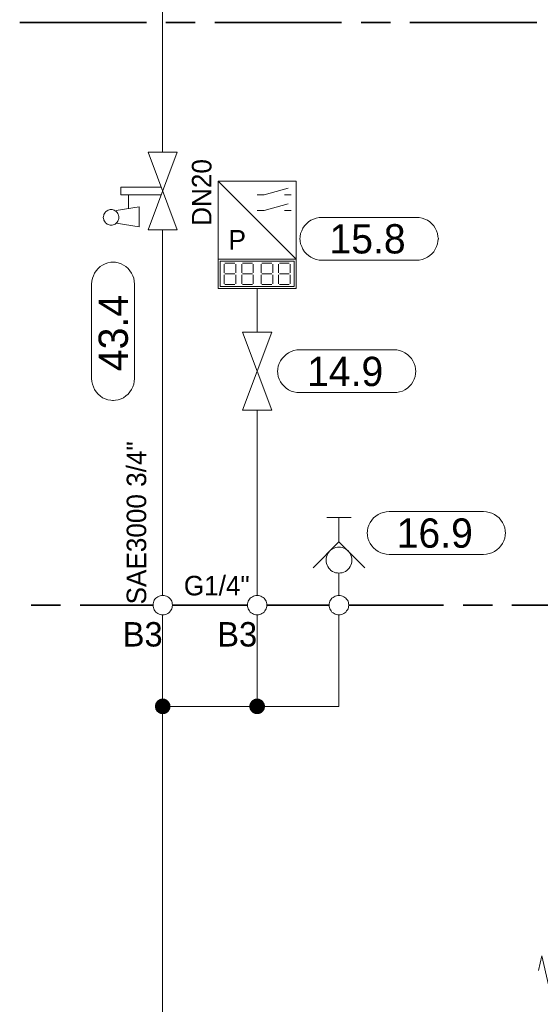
# Model space of a CAD drawing. Header units: millimetres. Extents: x 0 to 203, y 0 to 47.
# Tile 70 of 196: x 13.35 to 15.45, y 33.04 to 37.01. Entities that reach past the tile are written whole.
import ezdxf

# ---------------------------------------------------------------- set-up
doc = ezdxf.new("R2010")
doc.units = ezdxf.units.MM
for name, color, linetype in [('PDF_Geomertry', 7, 'Continuous'), ('PDF_Solid Fills', 7, 'Continuous'), ('PDF_Text', 7, 'Continuous')]:
    doc.layers.add(name, color=color, linetype=linetype)
doc.styles.add('PDF Arial', font='txt')

msp = doc.modelspace()

# ---------------------------------------------------------------- hatches: boundary and pattern name
at = {"layer": 'PDF_Solid Fills', "transparency": 33554559}
for points in [[(13.9243, 34.2451), (13.9057, 34.2701), (13.909, 34.2721)], [(13.9243, 34.2451), (13.909, 34.2721), (13.9126, 34.2743)], [(13.9243, 34.2451), (13.9126, 34.2743), (13.9168, 34.2757)], [(13.9243, 34.2451), (13.9168, 34.2757), (13.9201, 34.2763)], [(13.9243, 34.2451), (13.9201, 34.2763), (13.9243, 34.2763)], [(13.9243, 34.2451), (13.9285, 34.2763), (13.9326, 34.2757)], [(13.9243, 34.2451), (13.9243, 34.2763), (13.9285, 34.2763)], [(13.9243, 34.2451), (13.9326, 34.2757), (13.9368, 34.2743)], [(13.9243, 34.2451), (13.9368, 34.2743), (13.9404, 34.2721)], [(13.9243, 34.2451), (13.9404, 34.2721), (13.9438, 34.2701)], [(14.3057, 34.2451), (14.2868, 34.2701), (14.2896, 34.2721)], [(14.3057, 34.2451), (14.2896, 34.2721), (14.2937, 34.2743)], [(14.3057, 34.2451), (14.2937, 34.2743), (14.2974, 34.2757)], [(14.3057, 34.2451), (14.2974, 34.2757), (14.3015, 34.2763)], [(14.3057, 34.2451), (14.3015, 34.2763), (14.3057, 34.2763)], [(14.3057, 34.2451), (14.3099, 34.2763), (14.314, 34.2757)], [(14.3057, 34.2451), (14.3057, 34.2763), (14.3099, 34.2763)], [(14.3057, 34.2451), (14.314, 34.2757), (14.3174, 34.2743)], [(14.3057, 34.2451), (14.3174, 34.2743), (14.3215, 34.2721)], [(14.3057, 34.2451), (14.3215, 34.2721), (14.3251, 34.2701)], [(13.9243, 34.2451), (13.8932, 34.2493), (13.8946, 34.2535)], [(13.9243, 34.2451), (13.8932, 34.2451), (13.8932, 34.2493)], [(13.9243, 34.2451), (13.8932, 34.241), (13.8932, 34.2451)], [(13.9243, 34.2451), (13.8946, 34.2368), (13.8932, 34.241)], [(13.9243, 34.2451), (13.8946, 34.2535), (13.8951, 34.2568)], [(13.9243, 34.2451), (13.8951, 34.2326), (13.8946, 34.2368)], [(13.9243, 34.2451), (13.8951, 34.2568), (13.8974, 34.2604)], [(13.9243, 34.2451), (13.8974, 34.229), (13.8951, 34.2326)], [(13.9243, 34.2451), (13.8974, 34.2604), (13.8993, 34.2638)], [(13.9243, 34.2451), (13.8993, 34.2257), (13.8974, 34.229)], [(13.9243, 34.2451), (13.8993, 34.2638), (13.9021, 34.2674)], [(13.9243, 34.2451), (13.9021, 34.2229), (13.8993, 34.2257)], [(13.9243, 34.2451), (13.9021, 34.2674), (13.9057, 34.2701)], [(13.9243, 34.2451), (13.9057, 34.2201), (13.9021, 34.2229)], [(13.9243, 34.2451), (13.909, 34.2179), (13.9057, 34.2201)], [(13.9243, 34.2451), (13.9126, 34.216), (13.909, 34.2179)], [(13.9243, 34.2451), (13.9168, 34.2146), (13.9126, 34.216)], [(13.9243, 34.2451), (13.9201, 34.2138), (13.9168, 34.2146)], [(13.9243, 34.2451), (13.9243, 34.2138), (13.9201, 34.2138)], [(13.9243, 34.2451), (13.9438, 34.2701), (13.9465, 34.2674)], [(13.9243, 34.2451), (13.9465, 34.2674), (13.9493, 34.2638)], [(13.9243, 34.2451), (13.9493, 34.2638), (13.9515, 34.2604)], [(13.9243, 34.2451), (13.9515, 34.2604), (13.9535, 34.2568)], [(13.9243, 34.2451), (13.9535, 34.2568), (13.9549, 34.2535)], [(13.9243, 34.2451), (13.9549, 34.2535), (13.9557, 34.2493)], [(13.9243, 34.2451), (13.9557, 34.2493), (13.9562, 34.2451)], [(13.9243, 34.2451), (13.9285, 34.2138), (13.9243, 34.2138)], [(13.9243, 34.2451), (13.9326, 34.2146), (13.9285, 34.2138)], [(13.9243, 34.2451), (13.9368, 34.216), (13.9326, 34.2146)], [(13.9243, 34.2451), (13.9404, 34.2179), (13.9368, 34.216)], [(13.9243, 34.2451), (13.9438, 34.2201), (13.9404, 34.2179)], [(13.9243, 34.2451), (13.9465, 34.2229), (13.9438, 34.2201)], [(13.9243, 34.2451), (13.9493, 34.2257), (13.9465, 34.2229)], [(13.9243, 34.2451), (13.9515, 34.229), (13.9493, 34.2257)], [(13.9243, 34.2451), (13.9535, 34.2326), (13.9515, 34.229)], [(13.9243, 34.2451), (13.9549, 34.2368), (13.9535, 34.2326)], [(13.9243, 34.2451), (13.9557, 34.241), (13.9549, 34.2368)], [(13.9243, 34.2451), (13.9562, 34.2451), (13.9557, 34.241)], [(14.3057, 34.2451), (14.2743, 34.2493), (14.2751, 34.2535)], [(14.3057, 34.2451), (14.2743, 34.2451), (14.2743, 34.2493)], [(14.3057, 34.2451), (14.2743, 34.241), (14.2743, 34.2451)], [(14.3057, 34.2451), (14.2751, 34.2368), (14.2743, 34.241)], [(14.3057, 34.2451), (14.2751, 34.2535), (14.2765, 34.2568)], [(14.3057, 34.2451), (14.2765, 34.2326), (14.2751, 34.2368)], [(14.3057, 34.2451), (14.2765, 34.2568), (14.2785, 34.2604)], [(14.3057, 34.2451), (14.2785, 34.229), (14.2765, 34.2326)], [(14.3057, 34.2451), (14.2785, 34.2604), (14.2807, 34.2638)], [(14.3057, 34.2451), (14.2807, 34.2257), (14.2785, 34.229)], [(14.3057, 34.2451), (14.2807, 34.2638), (14.2835, 34.2674)], [(14.3057, 34.2451), (14.2835, 34.2229), (14.2807, 34.2257)], [(14.3057, 34.2451), (14.2835, 34.2674), (14.2868, 34.2701)], [(14.3057, 34.2451), (14.2868, 34.2201), (14.2835, 34.2229)], [(14.3057, 34.2451), (14.2896, 34.2179), (14.2868, 34.2201)], [(14.3057, 34.2451), (14.2937, 34.216), (14.2896, 34.2179)], [(14.3057, 34.2451), (14.2974, 34.2146), (14.2937, 34.216)], [(14.3057, 34.2451), (14.3015, 34.2138), (14.2974, 34.2146)], [(14.3057, 34.2451), (14.3057, 34.2138), (14.3015, 34.2138)], [(14.3057, 34.2451), (14.3251, 34.2701), (14.3279, 34.2674)], [(14.3057, 34.2451), (14.3279, 34.2674), (14.3307, 34.2638)], [(14.3057, 34.2451), (14.3307, 34.2638), (14.3326, 34.2604)], [(14.3057, 34.2451), (14.3326, 34.2604), (14.3349, 34.2568)], [(14.3057, 34.2451), (14.3349, 34.2568), (14.3363, 34.2535)], [(14.3057, 34.2451), (14.3363, 34.2535), (14.3368, 34.2493)], [(14.3057, 34.2451), (14.3368, 34.2493), (14.3368, 34.2451)], [(14.3057, 34.2451), (14.3099, 34.2138), (14.3057, 34.2138)], [(14.3057, 34.2451), (14.314, 34.2146), (14.3099, 34.2138)], [(14.3057, 34.2451), (14.3174, 34.216), (14.314, 34.2146)], [(14.3057, 34.2451), (14.3215, 34.2179), (14.3174, 34.216)], [(14.3057, 34.2451), (14.3251, 34.2201), (14.3215, 34.2179)], [(14.3057, 34.2451), (14.3279, 34.2229), (14.3251, 34.2201)], [(14.3057, 34.2451), (14.3307, 34.2257), (14.3279, 34.2229)], [(14.3057, 34.2451), (14.3326, 34.229), (14.3307, 34.2257)], [(14.3057, 34.2451), (14.3349, 34.2326), (14.3326, 34.229)], [(14.3057, 34.2451), (14.3363, 34.2368), (14.3349, 34.2326)], [(14.3057, 34.2451), (14.3368, 34.241), (14.3363, 34.2368)], [(14.3057, 34.2451), (14.3368, 34.2451), (14.3368, 34.241)]]:
    msp.add_hatch(color=256, dxfattribs=at).paths.add_polyline_path(points)

# ---------------------------------------------------------------- linework, layer by layer
at = {"layer": 'PDF_Geomertry', "lineweight": 15}
for points in [[(13.9243, 37.5415), (13.9243, 36.4804)], [(13.9168, 36.3076), (13.7557, 36.3076), (13.7557, 36.3396), (13.9168, 36.3396)], [(14.1487, 36.0485), (14.1487, 35.9304), (14.4626, 35.9304), (14.4626, 36.0485), (14.1487, 36.3632)], [(13.7868, 36.2526), (13.7868, 36.3076)], [(14.3057, 36.3076), (14.3335, 36.3076), (14.4312, 36.3354)], [(14.416, 36.3076), (14.4432, 36.3076)], [(13.7362, 36.1938), (13.8299, 36.1785), (13.8299, 36.2604), (13.7362, 36.2451)], [(14.3057, 36.2451), (14.3335, 36.2451), (14.4312, 36.2721)], [(14.416, 36.2451), (14.4432, 36.2451)], [(13.9243, 36.1665), (13.9243, 34.6929)], [(14.1724, 35.9937), (14.1724, 36.029)], [(14.1757, 36.0326), (14.2154, 36.0326)], [(14.2196, 36.029), (14.2196, 35.9937)], [(14.2432, 35.9937), (14.2432, 36.029)], [(14.2465, 36.0326), (14.2863, 36.0326)], [(14.2896, 36.029), (14.2896, 35.9937)], [(14.3215, 35.9937), (14.3215, 36.029)], [(14.3251, 36.0326), (14.3646, 36.0326)], [(14.3687, 36.029), (14.3687, 35.9937)], [(14.3924, 35.9937), (14.3924, 36.029)], [(14.396, 36.0326), (14.4354, 36.0326)], [(14.439, 36.029), (14.439, 35.9937)], [(14.1724, 35.9499), (14.1724, 35.9854)], [(14.1757, 35.9896), (14.2154, 35.9896)], [(14.2196, 35.9854), (14.2196, 35.9499)], [(14.2432, 35.9499), (14.2432, 35.9854)], [(14.2465, 35.9896), (14.2863, 35.9896)], [(14.2896, 35.9854), (14.2896, 35.9499)], [(14.3215, 35.9499), (14.3215, 35.9854)], [(14.3251, 35.9896), (14.3646, 35.9896)], [(14.3687, 35.9854), (14.3687, 35.9499)], [(14.3924, 35.9499), (14.3924, 35.9854)], [(14.396, 35.9896), (14.4354, 35.9896)], [(14.439, 35.9854), (14.439, 35.9499)], [(14.2154, 35.9465), (14.1757, 35.9465)], [(14.2863, 35.9465), (14.2465, 35.9465)], [(14.3646, 35.9465), (14.3251, 35.9465)], [(14.4354, 35.9465), (14.396, 35.9465)], [(14.3057, 35.9304), (14.3057, 35.754)], [(14.3057, 35.4396), (14.3057, 34.6929)], [(14.5868, 35.0068), (14.6849, 35.0068)], [(14.6354, 34.909), (14.6354, 35.0068)], [(14.7404, 34.804), (14.6354, 34.909), (14.5312, 34.804)], [(14.6354, 34.7826), (14.6354, 34.7521), (14.6354, 34.6929)], [(13.9243, 32.6299), (13.9243, 34.2451), (13.9243, 34.6146)], [(13.9243, 34.2451), (14.3057, 34.2451), (14.6354, 34.2451), (14.6354, 34.6146)], [(14.3057, 34.6146), (14.3057, 34.2451)], [(15.5988, 33.1799), (15.5854, 33.1215), (15.559, 33.2388), (15.5326, 33.1215), (15.5071, 33.2388), (15.4807, 33.1215), (15.4543, 33.2388), (15.441, 33.1799)]]:
    msp.add_lwpolyline(points, dxfattribs=at)
at = {"layer": 'PDF_Geomertry', "lineweight": 35}
for points in [[(13.3474, 37.0035), (13.859, 37.0035)], [(13.9376, 37.0035), (14.0557, 37.0035)], [(14.1349, 37.0035), (14.6465, 37.0035)], [(14.7251, 37.0035), (14.8432, 37.0035)], [(14.9224, 37.0035), (15.434, 37.0035)], [(13.3938, 34.6535), (13.5118, 34.6535)], [(13.591, 34.6535), (13.8854, 34.6535)], [(13.964, 34.6535), (14.2668, 34.6535)], [(14.3451, 34.6535), (14.5965, 34.6535)], [(14.6751, 34.6535), (15.0576, 34.6535)], [(15.1368, 34.6535), (15.2549, 34.6535)], [(15.3335, 34.6535), (15.716, 34.6535)]]:
    msp.add_lwpolyline(points, dxfattribs=at)
at = {"layer": 'PDF_Geomertry', "lineweight": 15}
for points in [[(13.8654, 36.1665), (13.9835, 36.4804), (13.8654, 36.4804), (13.9835, 36.1665), (13.8654, 36.1665)], [(14.1487, 36.0485), (14.4626, 36.0485), (14.4626, 36.3632), (14.1487, 36.3632), (14.1487, 36.0485)], [(13.7479, 36.2174), (13.7474, 36.2215), (13.7465, 36.2257), (13.7451, 36.229), (13.7437, 36.2332), (13.741, 36.2368), (13.7382, 36.2396), (13.7354, 36.2424), (13.7321, 36.2443), (13.7285, 36.2465), (13.7243, 36.2479), (13.7201, 36.2485), (13.716, 36.2485), (13.7126, 36.2485), (13.7085, 36.2479), (13.7043, 36.2465), (13.7007, 36.2443), (13.6974, 36.2424), (13.6938, 36.2396), (13.6918, 36.2368), (13.689, 36.2332), (13.6876, 36.229), (13.6863, 36.2257), (13.6854, 36.2215), (13.6849, 36.2174), (13.6854, 36.2132), (13.6863, 36.209), (13.6876, 36.2054), (13.689, 36.2021), (13.6918, 36.1985), (13.6938, 36.1951), (13.6974, 36.1924), (13.7007, 36.1901), (13.7043, 36.1882), (13.7085, 36.1868), (13.7126, 36.186), (13.716, 36.186), (13.7201, 36.186), (13.7243, 36.1868), (13.7285, 36.1882), (13.7321, 36.1901), (13.7354, 36.1924), (13.7382, 36.1951), (13.741, 36.1985), (13.7437, 36.2021), (13.7451, 36.2054), (13.7465, 36.209), (13.7474, 36.2132), (13.7479, 36.2174)], [(14.9479, 36.2174), (14.9599, 36.2165), (14.971, 36.2146), (14.9821, 36.2104), (14.9924, 36.2054), (15.0021, 36.1993), (15.0104, 36.1915), (15.0182, 36.1826), (15.0243, 36.1735), (15.0299, 36.1632), (15.0335, 36.1521), (15.0354, 36.1401), (15.0368, 36.129), (15.0368, 36.1332), (15.0354, 36.1215), (15.0335, 36.1104), (15.0299, 36.0993), (15.0243, 36.0888), (15.0182, 36.079), (15.0104, 36.0701), (15.0021, 36.0632), (14.9924, 36.0563), (14.9821, 36.0513), (14.971, 36.0479), (14.9599, 36.0451), (14.9479, 36.0443), (14.5668, 36.0443), (14.5557, 36.0451), (14.5437, 36.0479), (14.5335, 36.0513), (14.5229, 36.0563), (14.5132, 36.0632), (14.5043, 36.0701), (14.4965, 36.079), (14.4904, 36.0888), (14.4854, 36.0993), (14.4812, 36.1104), (14.4793, 36.1215), (14.4785, 36.1332), (14.4785, 36.129), (14.4793, 36.1401), (14.4812, 36.1521), (14.4854, 36.1632), (14.4904, 36.1735), (14.4965, 36.1826), (14.5043, 36.1915), (14.5132, 36.1993), (14.5229, 36.2054), (14.5335, 36.2104), (14.5437, 36.2146), (14.5557, 36.2165), (14.5668, 36.2174), (14.9479, 36.2174)], [(13.7224, 36.0368), (13.734, 36.036), (13.7451, 36.034), (13.7563, 36.0299), (13.7668, 36.0249), (13.7757, 36.0187), (13.7849, 36.011), (13.7924, 36.0021), (13.7987, 35.9924), (13.8043, 35.9818), (13.8076, 35.9715), (13.8099, 35.9596), (13.8104, 35.9485), (13.8104, 35.5674), (13.8099, 35.5554), (13.8076, 35.5443), (13.8043, 35.5332), (13.7987, 35.5229), (13.7924, 35.5132), (13.7849, 35.5049), (13.7757, 35.4971), (13.7668, 35.4901), (13.7563, 35.4854), (13.7451, 35.4818), (13.734, 35.4799), (13.7224, 35.4785), (13.7265, 35.4785), (13.7146, 35.4799), (13.7035, 35.4818), (13.6924, 35.4854), (13.6821, 35.4901), (13.6724, 35.4971), (13.664, 35.5049), (13.6562, 35.5132), (13.6493, 35.5229), (13.6446, 35.5332), (13.641, 35.5443), (13.6382, 35.5554), (13.6376, 35.5674), (13.6376, 35.9485), (13.6382, 35.9596), (13.641, 35.9715), (13.6446, 35.9818), (13.6493, 35.9924), (13.6562, 36.0021), (13.664, 36.011), (13.6724, 36.0187), (13.6821, 36.0249), (13.6924, 36.0299), (13.7035, 36.034), (13.7146, 36.036), (13.7265, 36.0368), (13.7224, 36.0368)], [(14.1562, 36.041), (14.4549, 36.041), (14.4549, 35.9382), (14.1562, 35.9382), (14.1562, 36.041)], [(14.2465, 35.4396), (14.3646, 35.754), (14.2465, 35.754), (14.3646, 35.4396), (14.2465, 35.4396)], [(14.8576, 35.6832), (14.8696, 35.6826), (14.8807, 35.6799), (14.8918, 35.6763), (14.9021, 35.6715), (14.9118, 35.6646), (14.9201, 35.6568), (14.9279, 35.6485), (14.934, 35.6388), (14.9396, 35.6285), (14.9432, 35.6174), (14.9451, 35.6063), (14.946, 35.5943), (14.946, 35.5985), (14.9451, 35.5868), (14.9432, 35.5757), (14.9396, 35.5646), (14.934, 35.554), (14.9279, 35.5451), (14.9201, 35.536), (14.9118, 35.5285), (14.9021, 35.5221), (14.8918, 35.5165), (14.8807, 35.5132), (14.8696, 35.511), (14.8576, 35.5104), (14.4765, 35.5104), (14.4654, 35.511), (14.4535, 35.5132), (14.4432, 35.5165), (14.4326, 35.5221), (14.4229, 35.5285), (14.414, 35.536), (14.4062, 35.5451), (14.4001, 35.554), (14.3951, 35.5646), (14.391, 35.5757), (14.389, 35.5868), (14.3882, 35.5985), (14.3882, 35.5943), (14.389, 35.6063), (14.391, 35.6174), (14.3951, 35.6285), (14.4001, 35.6388), (14.4062, 35.6485), (14.414, 35.6568), (14.4229, 35.6646), (14.4326, 35.6715), (14.4432, 35.6763), (14.4535, 35.6799), (14.4654, 35.6826), (14.4765, 35.6832), (14.8576, 35.6832)], [(15.2196, 35.0304), (15.2307, 35.0299), (15.2424, 35.0276), (15.2529, 35.0243), (15.2632, 35.0187), (15.2729, 35.0124), (15.2821, 35.0049), (15.2896, 34.9965), (15.296, 34.9868), (15.3007, 34.9763), (15.3049, 34.9651), (15.3071, 34.954), (15.3076, 34.9424), (15.3076, 34.9465), (15.3071, 34.9346), (15.3049, 34.9235), (15.3007, 34.9124), (15.296, 34.9021), (15.2896, 34.8924), (15.2821, 34.884), (15.2729, 34.8763), (15.2632, 34.8701), (15.2529, 34.8646), (15.2424, 34.861), (15.2307, 34.859), (15.2196, 34.8576), (14.8382, 34.8576), (14.8265, 34.859), (14.8154, 34.861), (14.8043, 34.8646), (14.7937, 34.8701), (14.784, 34.8763), (14.7757, 34.884), (14.7682, 34.8924), (14.7618, 34.9021), (14.7563, 34.9124), (14.7529, 34.9235), (14.7507, 34.9346), (14.7493, 34.9465), (14.7493, 34.9424), (14.7507, 34.954), (14.7529, 34.9651), (14.7563, 34.9763), (14.7618, 34.9868), (14.7682, 34.9965), (14.7757, 35.0049), (14.784, 35.0124), (14.7937, 35.0187), (14.8043, 35.0243), (14.8154, 35.0276), (14.8265, 35.0299), (14.8382, 35.0304), (15.2196, 35.0304)], [(14.6882, 34.8346), (14.6876, 34.8415), (14.6863, 34.8485), (14.684, 34.8549), (14.6812, 34.861), (14.6771, 34.8665), (14.6729, 34.8721), (14.6674, 34.8763), (14.6618, 34.8804), (14.6557, 34.8832), (14.6493, 34.8854), (14.6424, 34.8868), (14.6354, 34.8874), (14.6293, 34.8868), (14.6224, 34.8854), (14.616, 34.8832), (14.6099, 34.8804), (14.6035, 34.8763), (14.5988, 34.8721), (14.5946, 34.8665), (14.5904, 34.861), (14.5876, 34.8549), (14.5854, 34.8485), (14.584, 34.8415), (14.5835, 34.8346), (14.584, 34.8276), (14.5854, 34.8215), (14.5876, 34.8146), (14.5904, 34.809), (14.5946, 34.8026), (14.5988, 34.7979), (14.6035, 34.7929), (14.6099, 34.7896), (14.616, 34.7868), (14.6224, 34.784), (14.6293, 34.7832), (14.6354, 34.7826), (14.6424, 34.7832), (14.6493, 34.784), (14.6557, 34.7868), (14.6618, 34.7896), (14.6674, 34.7929), (14.6729, 34.7979), (14.6771, 34.8026), (14.6812, 34.809), (14.684, 34.8146), (14.6863, 34.8215), (14.6876, 34.8276), (14.6882, 34.8346)], [(13.964, 34.6535), (13.9632, 34.659), (13.9626, 34.6638), (13.9613, 34.6688), (13.9585, 34.6735), (13.9557, 34.6776), (13.9521, 34.6813), (13.9487, 34.6846), (13.9446, 34.6874), (13.9396, 34.6901), (13.9349, 34.6915), (13.9299, 34.6924), (13.9243, 34.6929), (13.9196, 34.6924), (13.9146, 34.6915), (13.9099, 34.6901), (13.9049, 34.6874), (13.9007, 34.6846), (13.8965, 34.6813), (13.8932, 34.6776), (13.8904, 34.6735), (13.8882, 34.6688), (13.8868, 34.6638), (13.8854, 34.659), (13.8854, 34.6535), (13.8854, 34.6485), (13.8868, 34.6437), (13.8882, 34.6388), (13.8904, 34.634), (13.8932, 34.6299), (13.8965, 34.6257), (13.9007, 34.6221), (13.9049, 34.6193), (13.9099, 34.6174), (13.9146, 34.616), (13.9196, 34.6146), (13.9243, 34.6146), (13.9299, 34.6146), (13.9349, 34.616), (13.9396, 34.6174), (13.9446, 34.6193), (13.9487, 34.6221), (13.9521, 34.6257), (13.9557, 34.6299), (13.9585, 34.634), (13.9613, 34.6388), (13.9626, 34.6437), (13.9632, 34.6485), (13.964, 34.6535)], [(14.3451, 34.6535), (14.3446, 34.659), (14.3438, 34.6638), (14.3418, 34.6688), (14.3396, 34.6735), (14.3368, 34.6776), (14.3335, 34.6813), (14.3299, 34.6846), (14.3251, 34.6874), (14.321, 34.6901), (14.316, 34.6915), (14.3113, 34.6924), (14.3057, 34.6929), (14.3007, 34.6924), (14.2951, 34.6915), (14.2904, 34.6901), (14.2863, 34.6874), (14.2821, 34.6846), (14.2779, 34.6813), (14.2743, 34.6776), (14.2715, 34.6735), (14.2696, 34.6688), (14.2674, 34.6638), (14.2668, 34.659), (14.2668, 34.6535), (14.2668, 34.6485), (14.2674, 34.6437), (14.2696, 34.6388), (14.2715, 34.634), (14.2743, 34.6299), (14.2779, 34.6257), (14.2821, 34.6221), (14.2863, 34.6193), (14.2904, 34.6174), (14.2951, 34.616), (14.3007, 34.6146), (14.3057, 34.6146), (14.3113, 34.6146), (14.316, 34.616), (14.321, 34.6174), (14.3251, 34.6193), (14.3299, 34.6221), (14.3335, 34.6257), (14.3368, 34.6299), (14.3396, 34.634), (14.3418, 34.6388), (14.3438, 34.6437), (14.3446, 34.6485), (14.3451, 34.6535)], [(14.6751, 34.6535), (14.6743, 34.659), (14.6738, 34.6638), (14.6724, 34.6688), (14.6696, 34.6735), (14.6668, 34.6776), (14.6632, 34.6813), (14.6599, 34.6846), (14.6557, 34.6874), (14.6507, 34.6901), (14.646, 34.6915), (14.641, 34.6924), (14.6354, 34.6929), (14.6307, 34.6924), (14.6257, 34.6915), (14.621, 34.6901), (14.616, 34.6874), (14.6118, 34.6846), (14.6076, 34.6813), (14.6049, 34.6776), (14.6015, 34.6735), (14.5993, 34.6688), (14.5979, 34.6638), (14.5965, 34.659), (14.5965, 34.6535), (14.5965, 34.6485), (14.5979, 34.6437), (14.5993, 34.6388), (14.6015, 34.634), (14.6049, 34.6299), (14.6076, 34.6257), (14.6118, 34.6221), (14.616, 34.6193), (14.621, 34.6174), (14.6257, 34.616), (14.6307, 34.6146), (14.6354, 34.6146), (14.641, 34.6146), (14.646, 34.616), (14.6507, 34.6174), (14.6557, 34.6193), (14.6599, 34.6221), (14.6632, 34.6257), (14.6668, 34.6299), (14.6696, 34.634), (14.6724, 34.6388), (14.6738, 34.6437), (14.6743, 34.6485), (14.6751, 34.6535)]]:
    msp.add_lwpolyline(points, close=True, dxfattribs=at)
at = {"layer": 'PDF_Geomertry', "lineweight": 0}
for points in [[(13.909, 34.2451), (13.909, 34.2429), (13.909, 34.241), (13.9099, 34.2388), (13.9112, 34.2368), (13.9118, 34.2354), (13.9132, 34.234), (13.9154, 34.2326), (13.9168, 34.2313), (13.9188, 34.2304), (13.9201, 34.2299), (13.9224, 34.229), (13.9243, 34.229), (13.9265, 34.229), (13.9285, 34.2299), (13.9307, 34.2304), (13.9326, 34.2313), (13.934, 34.2326), (13.9354, 34.234), (13.9368, 34.2354), (13.9382, 34.2368), (13.939, 34.2388), (13.9396, 34.241), (13.9404, 34.2429), (13.9404, 34.2451), (13.9404, 34.2471), (13.9396, 34.2493), (13.939, 34.2507), (13.9382, 34.2526), (13.9368, 34.2549), (13.9354, 34.2563), (13.934, 34.2576), (13.9326, 34.2582), (13.9307, 34.2596), (13.9285, 34.2604), (13.9265, 34.2604), (13.9243, 34.2604), (13.9224, 34.2604), (13.9201, 34.2604), (13.9188, 34.2596), (13.9168, 34.2582), (13.9154, 34.2576), (13.9132, 34.2563), (13.9118, 34.2549), (13.9112, 34.2526), (13.9099, 34.2507), (13.909, 34.2493), (13.909, 34.2471), (13.909, 34.2451)], [(14.2896, 34.2451), (14.2904, 34.2429), (14.2904, 34.241), (14.291, 34.2388), (14.2924, 34.2368), (14.2932, 34.2354), (14.2946, 34.234), (14.296, 34.2326), (14.2979, 34.2313), (14.2993, 34.2304), (14.3015, 34.2299), (14.3035, 34.229), (14.3057, 34.229), (14.3076, 34.229), (14.3099, 34.2299), (14.3118, 34.2304), (14.3132, 34.2313), (14.3154, 34.2326), (14.3168, 34.234), (14.3182, 34.2354), (14.3196, 34.2368), (14.3201, 34.2388), (14.321, 34.241), (14.3215, 34.2429), (14.3215, 34.2451), (14.3215, 34.2471), (14.321, 34.2493), (14.3201, 34.2507), (14.3196, 34.2526), (14.3182, 34.2549), (14.3168, 34.2563), (14.3154, 34.2576), (14.3132, 34.2582), (14.3118, 34.2596), (14.3099, 34.2604), (14.3076, 34.2604), (14.3057, 34.2604), (14.3035, 34.2604), (14.3015, 34.2604), (14.2993, 34.2596), (14.2979, 34.2582), (14.296, 34.2576), (14.2946, 34.2563), (14.2932, 34.2549), (14.2924, 34.2526), (14.291, 34.2507), (14.2904, 34.2493), (14.2904, 34.2471), (14.2896, 34.2451)]]:
    msp.add_lwpolyline(points, close=True, dxfattribs=at)

# ---------------------------------------------------------------- texts
at = {"layer": 'PDF_Text', "attachment_point": 7, "rotation": 90, "style": 'PDF Arial'}
for s, insert, char_height in [('DN20', (14.1223, 36.1832), 0.07874), ('43.4', (13.7856, 35.5971), 0.11811), ('SAE3000 3/4"', (13.859, 34.6563), 0.07874)]:
    msp.add_mtext(s, dxfattribs=dict(at, insert=insert, char_height=char_height))
at = {"layer": 'PDF_Text', "attachment_point": 7, "style": 'PDF Arial'}
for s, insert, char_height in [('15.8', (14.5974, 36.0701), 0.11811), ('P', (14.1904, 36.0874), 0.0787), ('14.9', (14.5071, 35.5353), 0.11811), ('16.9', (14.8687, 34.8834), 0.11811), ('G1/4"', (14.0099, 34.6916), 0.07874), ('B3', (13.7632, 34.4851), 0.09843), ('B3', (14.1446, 34.4851), 0.09843)]:
    msp.add_mtext(s, dxfattribs=dict(at, insert=insert, char_height=char_height))

doc.saveas('drawing.dxf')
